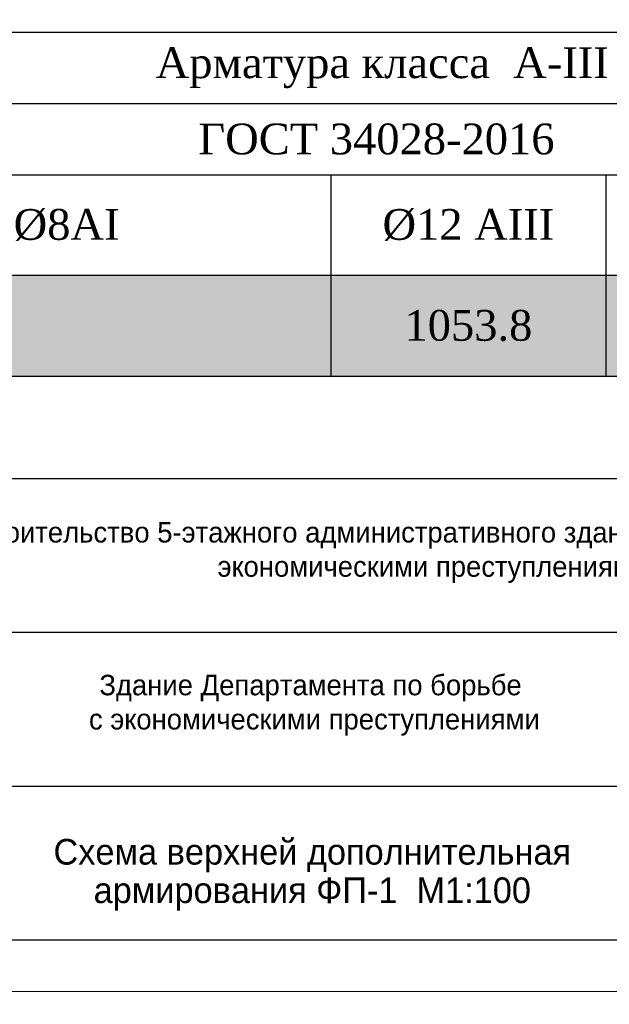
# Model space of a CAD drawing. Header units: millimetres. Extents: x -33345 to 4712671, y -3392 to 121473.
# Tile 101 of 256: x 658912 to 664658, y 44377 to 53976. Entities that reach past the tile are written whole.
import ezdxf

# ---------------------------------------------------------------- set-up
doc = ezdxf.new("R2010")
doc.units = ezdxf.units.MM
for name, color, linetype, lineweight in [('Lina', 7, 'Continuous', 20), ('КЖ Текст', 250, 'Continuous', 15), ('Текст', 7, 'Continuous', 20)]:
    doc.layers.add(name, color=color, linetype=linetype, lineweight=lineweight)
doc.layers.add('Маркировка', color=7, linetype='Continuous')
doc.styles.add('ISO', font='isocpeui.ttf')
doc.styles.add('Times New Roman', font='times.ttf')
doc.styles.add('X-U-RW-01$0$StyleROMANS', font='GOTHIC.TTF')

# ---------------------------------------------------------------- blocks, each defined once
blk = doc.blocks.new('awe4tD')
at = {"layer": 'Lina', "ltscale": 10}
blk.add_lwpolyline([(-44239014.9, 22734377.9), (-44314814.9, 22734377.9), (-44314814.9, 22776377.9), (-44239014.9, 22776377.9)], close=True, dxfattribs=at)
at = {"layer": 'Lina', "lineweight": 30, "ltscale": 10}
blk.add_lwpolyline([(-44239514.9, 22734877.9), (-44312814.9, 22734877.9), (-44312814.9, 22775877.9), (-44239514.9, 22775877.9)], close=True, dxfattribs=at)
blk = doc.blocks.new('*T1949')
at = {"color": 0, "linetype": 'ByBlock', "lineweight": -2, "transparency": 16777216}
for p, q in [((0, 0), (18500, 0)), ((0, 0), (0, -9625)), ((18500, 0), (18500, -9625)), ((0, -1082), (18500, -1082)), ((1557.2, -1082), (1557.2, -2131.5)), ((5105.6, -1082), (5105.6, -2131.5)), ((10255.5, -1082), (10255.5, -2131.5)), ((12936.6, -1082), (12936.6, -4599.8)), ((14479.2, -1082), (14479.2, -4599.8)), ((16294.1, -1082), (16294.1, -4599.8)), ((0, -2131.5), (18500, -2131.5)), ((0, -3107.2), (18500, -3107.2)), ((1557.2, -3107.2), (1557.2, -4599.8)), ((5105.6, -3107.2), (5105.6, -4599.8)), ((10255.5, -3107.2), (10255.5, -4599.8)), ((0, -3853.5), (18500, -3853.5)), ((0, -4599.8), (18500, -4599.8)), ((0, -5295.7), (18500, -5295.7)), ((5105.6, -5295.7), (5105.6, -9625)), ((5105.6, -6271.4), (18500, -6271.4)), ((16294.1, -6271.4), (16294.1, -9625)), ((5105.6, -6967.3), (16294.1, -6967.3)), ((0, -7663.1), (16294.1, -7663.1)), ((10255.5, -7663.1), (10255.5, -9625)), ((12936.6, -7663.1), (12936.6, -9625)), ((14479.2, -7663.1), (14479.2, -9625)), ((0, -8641.7), (18500, -8641.7)), ((0, -9625), (18500, -9625))]:
    blk.add_line(p, q, dxfattribs=at)
at = {"color": 9, "true_color": 0xc7c8ca, "transparency": 16777216}
for points in [[(14479.2, -2131.5), (14479.2, -3107.2), (16294.1, -2131.5), (16294.1, -3107.2)], [(16294.1, -2131.5), (16294.1, -3107.2), (18500, -2131.5), (18500, -3107.2)], [(14479.2, -3107.2), (14479.2, -3853.5), (16294.1, -3107.2), (16294.1, -3853.5)], [(16294.1, -3107.2), (16294.1, -3853.5), (18500, -3107.2), (18500, -3853.5)], [(14479.2, -3853.5), (14479.2, -4599.8), (16294.1, -3853.5), (16294.1, -4599.8)], [(16294.1, -3853.5), (16294.1, -4599.8), (18500, -3853.5), (18500, -4599.8)], [(5105.6, -8641.7), (5105.6, -9625), (10255.5, -8641.7), (10255.5, -9625)], [(10255.5, -8641.7), (10255.5, -9625), (12936.6, -8641.7), (12936.6, -9625)], [(12936.6, -8641.7), (12936.6, -9625), (14479.2, -8641.7), (14479.2, -9625)], [(14479.2, -8641.7), (14479.2, -9625), (16294.1, -8641.7), (16294.1, -9625)], [(16294.1, -8641.7), (16294.1, -9625), (18500, -8641.7), (18500, -9625)]]:
    blk.add_solid(points, dxfattribs=at)
at = {"color": 0, "lineweight": 25, "transparency": 16777216, "char_height": 300, "attachment_point": 5, "style": 'Times New Roman'}
for s, insert, width in [('Спецификация материалов на ФП-1', (9250, -541), 18497), ('Марка поз', (778.6, -1606.7), 1554.215), ('L элемента, м', (11596.1, -1606.7), 2678.109), ('Кол-   во', (13707.9, -1606.7), 1539.615), ('Масса   ед, кг', (15386.7, -1606.7), 1811.84), ('Обозначение', (3331.4, -1606.7), 3545.394), ('Наименование', (7680.6, -1606.7), 5146.908), ('Примеч.', (17397, -1606.7), 2202.918), ('{\\C230;Дополнительная арматура верхней  }', (6468.3, -2619.3), 12933.627), ('{\\C230;1}', (13707.9, -2619.3), 1539.615), ('{\\C230;1053.7896}', (15386.7, -2619.3), 1811.84), ('{\\C230;1053.7896}', (17397, -2619.3), 2202.918), ('{\\C5;1}', (778.6, -3480.4), 1554.215), ('{\\C5;ГОСТ 34028-2016}', (3331.4, -3480.4), 3545.394), ('{\\C5;%%C12АIII}', (7680.6, -3480.4), 5146.908), ('{\\C5;2200}', (11596.1, -3480.4), 2678.109), ('{\\C5;51}', (13707.9, -3480.4), 1539.615), ('{\\C5;2.0}', (15386.7, -3480.4), 1811.84), ('{\\C5;99.6}', (17397, -3480.4), 2202.918), ('{\\C5;2}', (778.6, -4226.6), 1554.215), ('{\\C5;ГОСТ 34028-2016}', (3331.4, -4226.6), 3545.394), ('{\\C5;%%C12АIII}', (7680.6, -4226.6), 5146.908), ('{\\C5;3500}', (11596.1, -4226.6), 2678.109), ('{\\C5;307', (13707.9, -4226.6), 1539.615), ('{\\C5;3.1}', (15386.7, -4226.6), 1811.84), ('{\\C5;954.2}', (17397, -4226.6), 2202.918), ('\\A1;Ведомось расхода стали на элемент, кг', (9250, -4947.7), 18497), ('\\A1;Изделия арматурные', (11802.8, -5783.5), 13391.391), ('Марка \\Pэлемента', (2552.8, -6479.4), 5102.609), ('\\A1; Арматура класса  А-III', (10699.8, -6619.3), 11185.473), ('{\\C5;ГОСТ 34028-2016}', (10699.8, -7315.2), 11185.473), ('Всего', (17397, -7456.5), 2202.918), ('%%C8АI', (7680.6, -8152.4), 5146.908), ('%%C12 АIII', (11596.1, -8152.4), 2678.109), ('%%C20 АIII', (13707.9, -8152.4), 1539.615), ('%%C25 АIII', (15386.7, -8152.4), 1811.84), ('1053.8', (11596.1, -9133.3), 2678.109), ('1053.8', (17397, -9133.3), 2202.918)]:
    blk.add_mtext(s, dxfattribs=dict(at, insert=insert, width=width))
blk = doc.blocks.new('medgor')
at = {"ltscale": 25}
for p, q in [((-43992634.1, 22933574.8), (-44011134.1, 22933574.8)), ((-43992634.1, 22932074.8), (-44011134.1, 22932074.8)), ((-43992634.1, 22930574.8), (-44011134.1, 22930574.8))]:
    blk.add_line(p, q, dxfattribs=at)
blk.add_lwpolyline([(-44011134.1, 22934574.8), (-43992634.1, 22934574.8), (-43992634.1, 22929074.8), (-44011134.1, 22929074.8)], close=True, dxfattribs=at)
at = {"layer": 'Текст', "char_height": 200, "width": 11910.391, "attachment_point": 8, "style": 'X-U-RW-01$0$StyleROMANS'}
for s, insert in [('\\pxqc;«Строительство 5-этажного административного здания Управления Департамента по борьбе с экономическими преступлениями города Ташкента»', (-43998711.2, 22932558.8)), ('Здание Департамента по борьбе\\P с экономическими преступлениями', (-44001076.2, 22931069.7))]:
    blk.add_mtext(s, dxfattribs=dict(at, insert=insert))

msp = doc.modelspace()

# ---------------------------------------------------------------- block references
for name, p in [('awe4tD', (44909703.28, -22689876.566)), ('*T1949', (651688.406, 60126.323)), ('medgor', (44662822.514, -22884073.497))]:
    msp.add_blockref(name, p)

# ---------------------------------------------------------------- texts
at = {"insert": (328516.802, 47688.501), "char_height": 300, "width": 15750.75644, "attachment_point": 1, "style": 'ISO'}
msp.add_mtext('\\pi2734.5;{\\H1.33333x;Примечание:\\H1.25003x; \\P\\pi0;}1. Данный лист читать совместно с листом {\\C1;КР-3.\\P}2. Бетонирование допускается после установки всех выпускаемых стержней в вертикальные конструкции.', dxfattribs=at)
at = {"layer": 'КЖ Текст', "color": 0, "char_height": 350, "attachment_point": 5, "style": 'X-U-RW-01$0$StyleROMANS'}
for insert, width in [((590216.149, 69272.497), 7453.30724), ((615272.163, 47581.363), 36452.73295)]:
    msp.add_mtext('\\pi-687.015,l700,t700;1.^IДанный лист читать совместно с л. \\P2.^IВязку поперечных стержней (хомутов) во всех пересечениях с рабочей арматурой проводить отожжённой стальной проволокой диаметром 0.8-1.2мм. \\P3.^IКонцы поперечных стержней (хомутов) заводить в тело бетона на длину не менее 50мм.\\P4.^IКонцы продольных стержней заанкеровать в торцевые колонны на длину 40d (d-длина арматурного стержня).\\P5.^IМарка стали для арматуры АIII и АI должно быть 25Г2С или 35ГС по ГОСТ 14098-91\\P{\\A1;\\C256;6.^IПосле распалубливания боковые и верхние поверхности фундамента, соприкасающиеся с грунтом, обклеить полиизолом выступающими снизу фундамента. }', dxfattribs=dict(at, insert=insert, width=width))
at = {"layer": 'Маркировка', "insert": (661763.25, 45638.956), "char_height": 250, "width": 6846.97491, "attachment_point": 5, "line_spacing_factor": 0.9, "style": 'X-U-RW-01$0$StyleROMANS'}
msp.add_mtext('Схема верхней дополнительная армирования ФП-1  {\\C0;M1:100}', dxfattribs=at)

doc.saveas('drawing.dxf')
